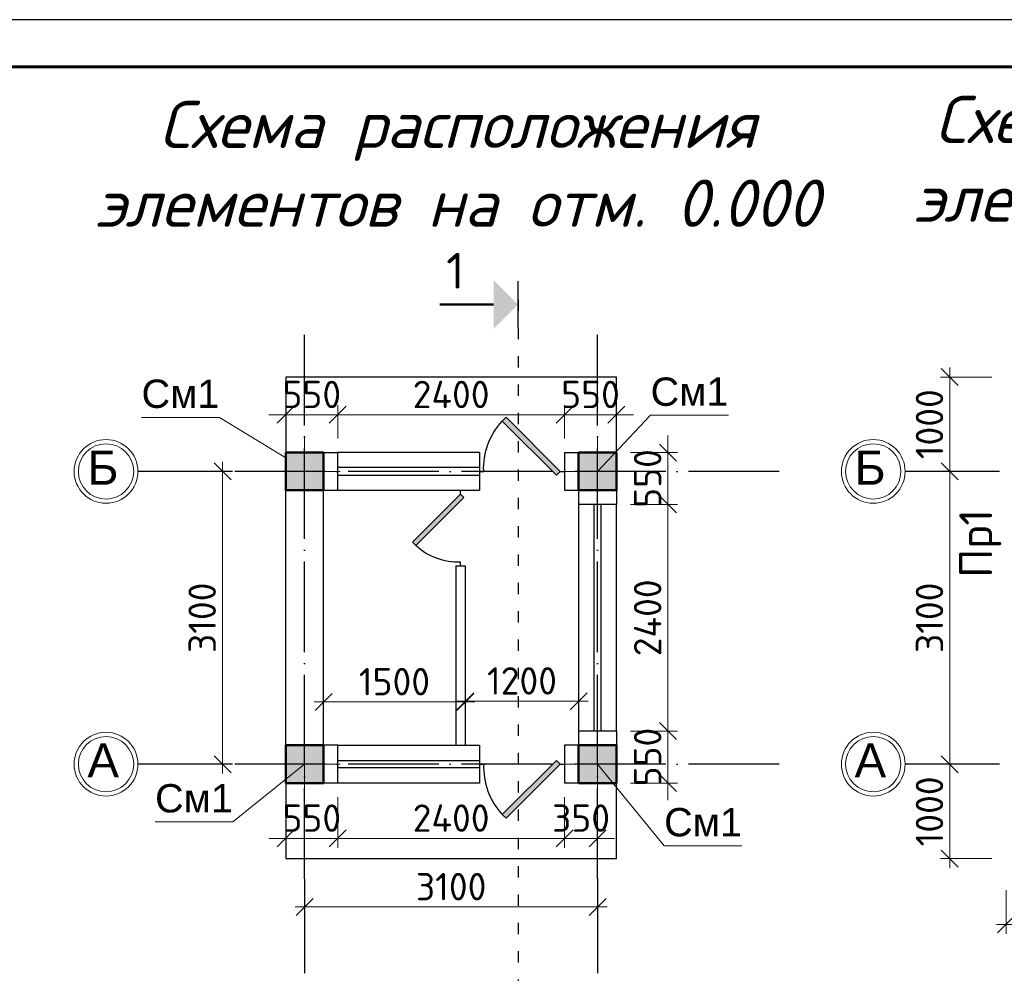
# Model space of a CAD drawing. Header units: millimetres. Extents: x 494616 to 29467618, y -815866 to -785734.
# Tile 13 of 21: x 664636 to 675058, y -795833 to -785734. Entities that reach past the tile are written whole.
import ezdxf
from ezdxf.enums import TextEntityAlignment as Align

# ---------------------------------------------------------------- set-up
doc = ezdxf.new("R2010")
doc.units = ezdxf.units.MM
for name, pattern in [('ACAD_ISO03W100', [30, 12, -18]), ('ACAD_ISO04W100', [30, 24, -3, 0, -3]), ('CENTER', [50.8, 31.75, -6.35, 6.35, -6.35])]:
    doc.linetypes.add(name, pattern=pattern)
for name, color, linetype, lineweight in [('HVA. Текст (Text) RU.0', 7, 'Continuous', 13), ('Ср.линия', 7, 'Continuous', 25), ('Фундамент', 133, 'Continuous', 50)]:
    doc.layers.add(name, color=color, linetype=linetype, lineweight=lineweight)
for name, color, linetype in [('kolonn', 7, 'Continuous'), ('OS', 16, 'Continuous'), ('RAZMER', 5, 'Continuous')]:
    doc.layers.add(name, color=color, linetype=linetype)
doc.styles.add('GOST 2.304', font='CS_Gost2304.shx', dxfattribs={"oblique": 15})
doc.styles.add('ISOCPEUR', font='isocpeui.ttf')
doc.styles.add('RomanS', font='romans.shx')
doc.styles.add('SPDS1', font='spds.shx', dxfattribs={"width": 0.8})
doc.styles.get("Standard").update_dxf_attribs({"font": 'arial.ttf'})
doc.styles.add('style9', font='isocpeur.ttf', dxfattribs={"height": 300})
doc.styles.add('ViTEXT', font='isocpeur.ttf')
doc.dimstyles.new('1-100$0', dxfattribs={"dimtxt": 290, "dimasz": 180, "dimexe": 100, "dimexo": 150, "dimgap": 70, "dimtad": 1, "dimdec": 1, "dimzin": 9, "dimtxsty": 'ViTEXT', "dimblk": 'OBLIQUE', "dimcen": -300, "dimdle": 100, "dimaunit": 1, "dimadec": 3, "dimazin": 2, "dimtm": 1e-09, "dimtfac": 1, "dimtdec": 1, "dimtix": 1, "dimtmove": 2, "dimatfit": 3, "dimfxl": 0, "dimlwd": 15, "dimlwe": 15, "dimarcsym": 0})

# ---------------------------------------------------------------- blocks, each defined once
blk = doc.blocks.new('jfgjhsdf')
blk.add_hatch(color=1).paths.add_polyline_path([(-593, 731), (-637, 687), (0, 50), (44, 94)])
at = {"color": 1}
for p, q in [((0, 1000), (0, 950)), ((0, 50), (0, 0))]:
    blk.add_line(p, q, dxfattribs=at)
blk.add_lwpolyline([(0, 50), (-637, 687), (-593, 731), (44, 94), (0, 50)], dxfattribs=at)
blk.add_arc((-33, 130), 821, 87.662, 132.9147, dxfattribs=at)
blk = doc.blocks.new('ghsdd')
at = {"ltscale": 50}
h = blk.add_hatch(color=256, dxfattribs=at)
h.paths.add_polyline_path([(0, 200), (-200, 200), (-200, 0), (0, 0)])
h.paths.add_polyline_path([(200, 0), (200, 200), (0, 200), (0, 0)])
h.paths.add_polyline_path([(0, 0), (-200, 0), (-200, -200), (0, -200)])
h.paths.add_polyline_path([(0, 0), (0, -200), (200, -200), (200, 0)])
at = {"lineweight": 0}
for p, q in [((0, -374), (0, 374)), ((-374, 0), (374, 0))]:
    blk.add_line(p, q, dxfattribs=at)
at = {"lineweight": 50, "ltscale": 50}
blk.add_lwpolyline([(200, 200), (200, -200), (-200, -200), (-200, 200), (200, 200)], dxfattribs=at)
blk = doc.blocks.new('_Oblique')
at = {"color": 0, "linetype": 'ByBlock', "lineweight": -2}
blk.add_line((-0.5, -0.5), (0.5, 0.5), dxfattribs=at)
blk = doc.blocks.new('*D927')
at = {"layer": 'Defpoints', "color": 0, "lineweight": 20, "ltscale": 0.2, "transparency": 16777216}
for p in [(667653, -795066), (670753, -795066), (670753, -795130)]:
    blk.add_point(p, dxfattribs=at)
at = {"layer": 'Фундамент', "color": 0, "lineweight": 15, "ltscale": 0.2, "transparency": 16777216}
for p, q in [((667553, -795130), (670853, -795130)), ((667653, -795216), (667653, -795230)), ((670753, -795216), (670753, -795230))]:
    blk.add_line(p, q, dxfattribs=at)
at = {"layer": 'Фундамент', "color": 0, "lineweight": 15, "ltscale": 0.2, "transparency": 16777216, "xscale": 180, "yscale": 180, "zscale": 180, "rotation": 180}
blk.add_blockref('_Oblique', (667653, -795130), dxfattribs=at)
at = {"layer": 'Фундамент', "color": 0, "lineweight": 15, "ltscale": 0.2, "transparency": 16777216, "xscale": 180, "yscale": 180, "zscale": 180}
blk.add_blockref('_Oblique', (670753, -795130), dxfattribs=at)
at = {"layer": 'Фундамент', "color": 0, "lineweight": 20, "ltscale": 0.2, "transparency": 16777216, "insert": (669203, -794915), "char_height": 290, "attachment_point": 5, "style": 'ViTEXT'}
blk.add_mtext('3100', dxfattribs=at)
blk = doc.blocks.new('*D928')
at = {"layer": 'Defpoints', "color": 0, "lineweight": 20, "ltscale": 0.2, "transparency": 16777216}
for p in [(666719, -790518), (666783, -790518), (666719, -793618)]:
    blk.add_point(p, dxfattribs=at)
at = {"layer": 'Фундамент', "color": 0, "lineweight": 15, "ltscale": 0.2, "transparency": 16777216}
for p, q in [((666783, -793718), (666783, -790418)), ((666869, -790518), (666883, -790518)), ((666869, -793618), (666883, -793618))]:
    blk.add_line(p, q, dxfattribs=at)
at = {"layer": 'Фундамент', "color": 0, "lineweight": 15, "ltscale": 0.2, "transparency": 16777216, "xscale": 180, "yscale": 180, "zscale": 180}
for p, rotation in [((666783, -790518), 90), ((666783, -793618), 270)]:
    blk.add_blockref('_Oblique', p, dxfattribs=dict(at, rotation=rotation))
at = {"layer": 'Фундамент', "color": 0, "lineweight": 20, "ltscale": 0.2, "transparency": 16777216, "insert": (666568, -792068), "char_height": 290, "attachment_point": 5, "rotation": 90, "style": 'ViTEXT'}
blk.add_mtext('3100', dxfattribs=at)
blk = doc.blocks.new('*D929')
at = {"layer": 'Defpoints', "color": 0, "lineweight": 20, "ltscale": 0.2, "transparency": 16777216}
for p in [(670953, -790868), (671498, -790868), (670953, -793268)]:
    blk.add_point(p, dxfattribs=at)
at = {"layer": 'Фундамент', "color": 0, "lineweight": 15, "ltscale": 0.2, "transparency": 16777216}
for p, q in [((671498, -793368), (671498, -790768)), ((671103, -790868), (671598, -790868)), ((671103, -793268), (671598, -793268))]:
    blk.add_line(p, q, dxfattribs=at)
at = {"layer": 'Фундамент', "color": 0, "lineweight": 15, "ltscale": 0.2, "transparency": 16777216, "xscale": 180, "yscale": 180, "zscale": 180}
for p, rotation in [((671498, -790868), 90), ((671498, -793268), 270)]:
    blk.add_blockref('_Oblique', p, dxfattribs=dict(at, rotation=rotation))
at = {"layer": 'Фундамент', "color": 0, "lineweight": 20, "ltscale": 0.2, "transparency": 16777216, "insert": (671283, -792068), "char_height": 290, "attachment_point": 5, "rotation": 90, "style": 'ViTEXT'}
blk.add_mtext('2400', dxfattribs=at)
blk = doc.blocks.new('*D930')
at = {"layer": 'Defpoints', "color": 0, "lineweight": 20, "ltscale": 0.2, "transparency": 16777216}
for p in [(670953, -790318), (671498, -790318), (670953, -790868)]:
    blk.add_point(p, dxfattribs=at)
at = {"layer": 'Фундамент', "color": 0, "lineweight": 15, "ltscale": 0.2, "transparency": 16777216}
for p, q in [((671498, -790318), (671498, -790138)), ((671103, -790318), (671598, -790318)), ((671498, -790868), (671498, -790318)), ((671103, -790868), (671598, -790868)), ((671498, -790868), (671498, -791048))]:
    blk.add_line(p, q, dxfattribs=at)
at = {"layer": 'Фундамент', "color": 0, "lineweight": 15, "ltscale": 0.2, "transparency": 16777216, "xscale": 180, "yscale": 180, "zscale": 180}
for p, rotation in [((671498, -790318), 270), ((671498, -790868), 90)]:
    blk.add_blockref('_Oblique', p, dxfattribs=dict(at, rotation=rotation))
at = {"layer": 'Фундамент', "color": 0, "lineweight": 20, "ltscale": 0.2, "transparency": 16777216, "insert": (671283, -790593), "char_height": 290, "attachment_point": 5, "rotation": 90, "style": 'ViTEXT'}
blk.add_mtext('550', dxfattribs=at)
blk = doc.blocks.new('*D931')
at = {"layer": 'Defpoints', "color": 0, "lineweight": 20, "ltscale": 0.2, "transparency": 16777216}
for p in [(670953, -793268), (670953, -793818), (671498, -793818)]:
    blk.add_point(p, dxfattribs=at)
at = {"layer": 'Фундамент', "color": 0, "lineweight": 15, "ltscale": 0.2, "transparency": 16777216}
for p, q in [((671498, -793268), (671498, -793088)), ((671103, -793268), (671598, -793268)), ((671498, -793268), (671498, -793818)), ((671103, -793818), (671598, -793818)), ((671498, -793818), (671498, -793998))]:
    blk.add_line(p, q, dxfattribs=at)
at = {"layer": 'Фундамент', "color": 0, "lineweight": 15, "ltscale": 0.2, "transparency": 16777216, "xscale": 180, "yscale": 180, "zscale": 180}
for p, rotation in [((671498, -793268), 270), ((671498, -793818), 90)]:
    blk.add_blockref('_Oblique', p, dxfattribs=dict(at, rotation=rotation))
at = {"layer": 'Фундамент', "color": 0, "lineweight": 20, "ltscale": 0.2, "transparency": 16777216, "insert": (671283, -793543), "char_height": 290, "attachment_point": 5, "rotation": 90, "style": 'ViTEXT'}
blk.add_mtext('550', dxfattribs=at)
blk = doc.blocks.new('*D932')
at = {"layer": 'Defpoints', "color": 0, "lineweight": 20, "ltscale": 0.2, "transparency": 16777216}
for p in [(668003, -793818), (670403, -793818), (668003, -794404)]:
    blk.add_point(p, dxfattribs=at)
at = {"layer": 'Фундамент', "color": 0, "lineweight": 15, "ltscale": 0.2, "transparency": 16777216}
for p, q in [((668003, -793968), (668003, -794504)), ((670403, -793968), (670403, -794504)), ((670503, -794404), (667903, -794404))]:
    blk.add_line(p, q, dxfattribs=at)
at = {"layer": 'Фундамент', "color": 0, "lineweight": 15, "ltscale": 0.2, "transparency": 16777216, "xscale": 180, "yscale": 180, "zscale": 180, "rotation": 180}
blk.add_blockref('_Oblique', (668003, -794404), dxfattribs=at)
at = {"layer": 'Фундамент', "color": 0, "lineweight": 15, "ltscale": 0.2, "transparency": 16777216, "xscale": 180, "yscale": 180, "zscale": 180}
blk.add_blockref('_Oblique', (670403, -794404), dxfattribs=at)
at = {"layer": 'Фундамент', "color": 0, "lineweight": 20, "ltscale": 0.2, "transparency": 16777216, "insert": (669203, -794189), "char_height": 290, "attachment_point": 5, "style": 'ViTEXT'}
blk.add_mtext('2400', dxfattribs=at)
blk = doc.blocks.new('*D933')
at = {"layer": 'Defpoints', "color": 0, "lineweight": 20, "ltscale": 0.2, "transparency": 16777216}
for p in [(669353, -792951), (669353, -793063), (670553, -793063)]:
    blk.add_point(p, dxfattribs=at)
at = {"layer": 'Фундамент', "color": 0, "lineweight": 15, "ltscale": 0.2, "transparency": 16777216}
for p, q in [((669353, -792913), (669353, -792851)), ((670553, -792913), (670553, -792851)), ((670653, -792951), (669253, -792951))]:
    blk.add_line(p, q, dxfattribs=at)
at = {"layer": 'Фундамент', "color": 0, "lineweight": 15, "ltscale": 0.2, "transparency": 16777216, "xscale": 180, "yscale": 180, "zscale": 180, "rotation": 180}
blk.add_blockref('_Oblique', (669353, -792951), dxfattribs=at)
at = {"layer": 'Фундамент', "color": 0, "lineweight": 15, "ltscale": 0.2, "transparency": 16777216, "xscale": 180, "yscale": 180, "zscale": 180}
blk.add_blockref('_Oblique', (670553, -792951), dxfattribs=at)
at = {"layer": 'Фундамент', "color": 0, "lineweight": 20, "ltscale": 0.2, "transparency": 16777216, "insert": (669953, -792736), "char_height": 290, "attachment_point": 5, "style": 'ViTEXT'}
blk.add_mtext('1200', dxfattribs=at)
blk = doc.blocks.new('*D934')
at = {"layer": 'Defpoints', "color": 0, "lineweight": 20, "ltscale": 0.2, "transparency": 16777216}
for p in [(667853, -792959), (667853, -793063), (669353, -793063)]:
    blk.add_point(p, dxfattribs=at)
at = {"layer": 'Фундамент', "color": 0, "lineweight": 15, "ltscale": 0.2, "transparency": 16777216}
for p, q in [((667853, -792913), (667853, -792859)), ((669353, -792913), (669353, -792859)), ((669453, -792959), (667753, -792959))]:
    blk.add_line(p, q, dxfattribs=at)
at = {"layer": 'Фундамент', "color": 0, "lineweight": 15, "ltscale": 0.2, "transparency": 16777216, "xscale": 180, "yscale": 180, "zscale": 180, "rotation": 180}
blk.add_blockref('_Oblique', (667853, -792959), dxfattribs=at)
at = {"layer": 'Фундамент', "color": 0, "lineweight": 15, "ltscale": 0.2, "transparency": 16777216, "xscale": 180, "yscale": 180, "zscale": 180}
blk.add_blockref('_Oblique', (669353, -792959), dxfattribs=at)
at = {"layer": 'Фундамент', "color": 0, "lineweight": 20, "ltscale": 0.2, "transparency": 16777216, "insert": (668603, -792744), "char_height": 290, "attachment_point": 5, "style": 'ViTEXT'}
blk.add_mtext('1500', dxfattribs=at)
blk = doc.blocks.new('*D935')
at = {"layer": 'Defpoints', "color": 0, "lineweight": 20, "ltscale": 0.2, "transparency": 16777216}
for p in [(670403, -793968), (670753, -793968), (670753, -794404)]:
    blk.add_point(p, dxfattribs=at)
at = {"layer": 'Фундамент', "color": 0, "lineweight": 15, "ltscale": 0.2, "transparency": 16777216}
for p, q in [((670403, -794118), (670403, -794504)), ((670753, -794118), (670753, -794504)), ((670403, -794404), (670223, -794404)), ((670403, -794404), (670753, -794404)), ((670753, -794404), (670933, -794404))]:
    blk.add_line(p, q, dxfattribs=at)
at = {"layer": 'Фундамент', "color": 0, "lineweight": 15, "ltscale": 0.2, "transparency": 16777216, "xscale": 180, "yscale": 180, "zscale": 180}
blk.add_blockref('_Oblique', (670403, -794404), dxfattribs=at)
at = {"layer": 'Фундамент', "color": 0, "lineweight": 15, "ltscale": 0.2, "transparency": 16777216, "xscale": 180, "yscale": 180, "zscale": 180, "rotation": 180}
blk.add_blockref('_Oblique', (670753, -794404), dxfattribs=at)
at = {"layer": 'Фундамент', "color": 0, "lineweight": 20, "ltscale": 0.2, "transparency": 16777216, "insert": (670578, -794189), "char_height": 290, "attachment_point": 5, "style": 'ViTEXT'}
blk.add_mtext('350', dxfattribs=at)
blk = doc.blocks.new('*D936')
at = {"layer": 'Defpoints', "color": 0, "lineweight": 20, "ltscale": 0.2, "transparency": 16777216}
for p in [(667453, -793968), (668003, -793968), (667453, -794404)]:
    blk.add_point(p, dxfattribs=at)
at = {"layer": 'Фундамент', "color": 0, "lineweight": 15, "ltscale": 0.2, "transparency": 16777216}
for p, q in [((667453, -794118), (667453, -794504)), ((668003, -794118), (668003, -794504)), ((667453, -794404), (667273, -794404)), ((668003, -794404), (667453, -794404)), ((668003, -794404), (668183, -794404))]:
    blk.add_line(p, q, dxfattribs=at)
at = {"layer": 'Фундамент', "color": 0, "lineweight": 15, "ltscale": 0.2, "transparency": 16777216, "xscale": 180, "yscale": 180, "zscale": 180}
blk.add_blockref('_Oblique', (667453, -794404), dxfattribs=at)
at = {"layer": 'Фундамент', "color": 0, "lineweight": 15, "ltscale": 0.2, "transparency": 16777216, "xscale": 180, "yscale": 180, "zscale": 180, "rotation": 180}
blk.add_blockref('_Oblique', (668003, -794404), dxfattribs=at)
at = {"layer": 'Фундамент', "color": 0, "lineweight": 20, "ltscale": 0.2, "transparency": 16777216, "insert": (667728, -794189), "char_height": 290, "attachment_point": 5, "style": 'ViTEXT'}
blk.add_mtext('550', dxfattribs=at)
blk = doc.blocks.new('*D937')
at = {"layer": 'Defpoints', "color": 0, "lineweight": 20, "ltscale": 0.2, "transparency": 16777216}
for p in [(670953, -789918), (670403, -790318), (670953, -790318)]:
    blk.add_point(p, dxfattribs=at)
at = {"layer": 'Фундамент', "color": 0, "lineweight": 15, "ltscale": 0.2, "transparency": 16777216}
for p, q in [((670403, -790168), (670403, -789818)), ((670953, -790168), (670953, -789818)), ((670403, -789918), (670223, -789918)), ((670403, -789918), (670953, -789918)), ((670953, -789918), (671133, -789918))]:
    blk.add_line(p, q, dxfattribs=at)
at = {"layer": 'Фундамент', "color": 0, "lineweight": 15, "ltscale": 0.2, "transparency": 16777216, "xscale": 180, "yscale": 180, "zscale": 180}
blk.add_blockref('_Oblique', (670403, -789918), dxfattribs=at)
at = {"layer": 'Фундамент', "color": 0, "lineweight": 15, "ltscale": 0.2, "transparency": 16777216, "xscale": 180, "yscale": 180, "zscale": 180, "rotation": 180}
blk.add_blockref('_Oblique', (670953, -789918), dxfattribs=at)
at = {"layer": 'Фундамент', "color": 0, "lineweight": 20, "ltscale": 0.2, "transparency": 16777216, "insert": (670678, -789703), "char_height": 290, "attachment_point": 5, "style": 'ViTEXT'}
blk.add_mtext('550', dxfattribs=at)
blk = doc.blocks.new('*D938')
at = {"layer": 'Defpoints', "color": 0, "lineweight": 20, "ltscale": 0.2, "transparency": 16777216}
for p in [(668003, -789918), (668003, -790318), (670403, -790318)]:
    blk.add_point(p, dxfattribs=at)
at = {"layer": 'Фундамент', "color": 0, "lineweight": 15, "ltscale": 0.2, "transparency": 16777216}
for p, q in [((668003, -790168), (668003, -789818)), ((670403, -790168), (670403, -789818)), ((670503, -789918), (667903, -789918))]:
    blk.add_line(p, q, dxfattribs=at)
at = {"layer": 'Фундамент', "color": 0, "lineweight": 15, "ltscale": 0.2, "transparency": 16777216, "xscale": 180, "yscale": 180, "zscale": 180, "rotation": 180}
blk.add_blockref('_Oblique', (668003, -789918), dxfattribs=at)
at = {"layer": 'Фундамент', "color": 0, "lineweight": 15, "ltscale": 0.2, "transparency": 16777216, "xscale": 180, "yscale": 180, "zscale": 180}
blk.add_blockref('_Oblique', (670403, -789918), dxfattribs=at)
at = {"layer": 'Фундамент', "color": 0, "lineweight": 20, "ltscale": 0.2, "transparency": 16777216, "insert": (669203, -789703), "char_height": 290, "attachment_point": 5, "style": 'ViTEXT'}
blk.add_mtext('2400', dxfattribs=at)
blk = doc.blocks.new('*D939')
at = {"layer": 'Defpoints', "color": 0, "lineweight": 20, "ltscale": 0.2, "transparency": 16777216}
for p in [(667453, -789918), (667453, -790318), (668003, -790318)]:
    blk.add_point(p, dxfattribs=at)
at = {"layer": 'Фундамент', "color": 0, "lineweight": 15, "ltscale": 0.2, "transparency": 16777216}
for p, q in [((667453, -790168), (667453, -789818)), ((668003, -790168), (668003, -789818)), ((667453, -789918), (667273, -789918)), ((668003, -789918), (667453, -789918)), ((668003, -789918), (668183, -789918))]:
    blk.add_line(p, q, dxfattribs=at)
at = {"layer": 'Фундамент', "color": 0, "lineweight": 15, "ltscale": 0.2, "transparency": 16777216, "xscale": 180, "yscale": 180, "zscale": 180}
blk.add_blockref('_Oblique', (667453, -789918), dxfattribs=at)
at = {"layer": 'Фундамент', "color": 0, "lineweight": 15, "ltscale": 0.2, "transparency": 16777216, "xscale": 180, "yscale": 180, "zscale": 180, "rotation": 180}
blk.add_blockref('_Oblique', (668003, -789918), dxfattribs=at)
at = {"layer": 'Фундамент', "color": 0, "lineweight": 20, "ltscale": 0.2, "transparency": 16777216, "insert": (667728, -789703), "char_height": 290, "attachment_point": 5, "style": 'ViTEXT'}
blk.add_mtext('550', dxfattribs=at)
blk = doc.blocks.new('vcBlockPos')
at = {"color": 0, "linetype": 'ByBlock', "lineweight": -2, "style": 'GOST 2.304'}
blk.add_attdef('ПОЗИЦИЯ', text='', height=500, dxfattribs=at).set_placement((0, 0), align=Align.BOTTOM_CENTER)
at = {"color": 0, "linetype": 'ByBlock', "lineweight": -2, "style": 'GOST 2.304', "flags": 1}
blk.add_attdef('КОЛИЧЕСТВО', text='', height=500, dxfattribs=at).set_placement((0, 0), align=Align.RIGHT)
at = {"color": 0, "linetype": 'ByBlock', "lineweight": -2, "style": 'GOST 2.304'}
blk.add_attdef('НТЕКСТ', text='', height=500, dxfattribs=at).set_placement((0, 0), align=Align.TOP_CENTER)
blk = doc.blocks.new('*D950')
at = {"layer": 'Defpoints', "color": 0, "lineweight": 20, "ltscale": 0.2, "transparency": 16777216}
for p in [(674481, -790518), (674840, -790518), (674840, -793618)]:
    blk.add_point(p, dxfattribs=at)
at = {"layer": 'Фундамент', "color": 0, "lineweight": 15, "ltscale": 0.2, "transparency": 16777216}
for p, q in [((674481, -793718), (674481, -790418)), ((674690, -790518), (674381, -790518)), ((674690, -793618), (674381, -793618))]:
    blk.add_line(p, q, dxfattribs=at)
at = {"layer": 'Фундамент', "color": 0, "lineweight": 15, "ltscale": 0.2, "transparency": 16777216, "xscale": 180, "yscale": 180, "zscale": 180}
for p, rotation in [((674481, -790518), 90), ((674481, -793618), 270)]:
    blk.add_blockref('_Oblique', p, dxfattribs=dict(at, rotation=rotation))
at = {"layer": 'Фундамент', "color": 0, "lineweight": 20, "ltscale": 0.2, "transparency": 16777216, "insert": (674266, -792068), "char_height": 290, "attachment_point": 5, "rotation": 90, "style": 'ViTEXT'}
blk.add_mtext('3100', dxfattribs=at)
blk = doc.blocks.new('*D952')
at = {"layer": 'Defpoints', "color": 0, "lineweight": 20, "ltscale": 0.2, "transparency": 16777216}
for p in [(675076, -794803), (676076, -795018), (675076, -795315)]:
    blk.add_point(p, dxfattribs=at)
at = {"layer": 'Фундамент', "color": 0, "lineweight": 15, "ltscale": 0.2, "transparency": 16777216}
for p, q in [((675076, -794953), (675076, -795415)), ((676076, -795168), (676076, -795415)), ((676176, -795315), (674976, -795315))]:
    blk.add_line(p, q, dxfattribs=at)
at = {"layer": 'Фундамент', "color": 0, "lineweight": 15, "ltscale": 0.2, "transparency": 16777216, "xscale": 180, "yscale": 180, "zscale": 180, "rotation": 180}
blk.add_blockref('_Oblique', (675076, -795315), dxfattribs=at)
at = {"layer": 'Фундамент', "color": 0, "lineweight": 15, "ltscale": 0.2, "transparency": 16777216, "xscale": 180, "yscale": 180, "zscale": 180}
blk.add_blockref('_Oblique', (676076, -795315), dxfattribs=at)
at = {"layer": 'Фундамент', "color": 0, "lineweight": 20, "ltscale": 0.2, "transparency": 16777216, "insert": (675576, -795100), "char_height": 290, "attachment_point": 5, "style": 'ViTEXT'}
blk.add_mtext('1000', dxfattribs=at)
blk = doc.blocks.new('*D953')
at = {"layer": 'Defpoints', "color": 0, "lineweight": 20, "ltscale": 0.2, "transparency": 16777216}
for p in [(675076, -793618), (674481, -794618), (675076, -794618)]:
    blk.add_point(p, dxfattribs=at)
at = {"layer": 'Фундамент', "color": 0, "lineweight": 15, "ltscale": 0.2, "transparency": 16777216}
for p, q in [((674481, -793518), (674481, -794718)), ((674926, -793618), (674381, -793618)), ((674926, -794618), (674381, -794618))]:
    blk.add_line(p, q, dxfattribs=at)
at = {"layer": 'Фундамент', "color": 0, "lineweight": 15, "ltscale": 0.2, "transparency": 16777216, "xscale": 180, "yscale": 180, "zscale": 180}
for p, rotation in [((674481, -793618), 90), ((674481, -794618), 270)]:
    blk.add_blockref('_Oblique', p, dxfattribs=dict(at, rotation=rotation))
at = {"layer": 'Фундамент', "color": 0, "lineweight": 20, "ltscale": 0.2, "transparency": 16777216, "insert": (674266, -794118), "char_height": 290, "attachment_point": 5, "rotation": 90, "style": 'ViTEXT'}
blk.add_mtext('1000', dxfattribs=at)
blk = doc.blocks.new('*D954')
at = {"layer": 'Defpoints', "color": 0, "lineweight": 20, "ltscale": 0.2, "transparency": 16777216}
for p in [(674481, -789518), (675076, -789518), (675076, -790518)]:
    blk.add_point(p, dxfattribs=at)
at = {"layer": 'Фундамент', "color": 0, "lineweight": 15, "ltscale": 0.2, "transparency": 16777216}
for p, q in [((674481, -790618), (674481, -789418)), ((674926, -789518), (674381, -789518)), ((674926, -790518), (674381, -790518))]:
    blk.add_line(p, q, dxfattribs=at)
at = {"layer": 'Фундамент', "color": 0, "lineweight": 15, "ltscale": 0.2, "transparency": 16777216, "xscale": 180, "yscale": 180, "zscale": 180}
for p, rotation in [((674481, -789518), 90), ((674481, -790518), 270)]:
    blk.add_blockref('_Oblique', p, dxfattribs=dict(at, rotation=rotation))
at = {"layer": 'Фундамент', "color": 0, "lineweight": 20, "ltscale": 0.2, "transparency": 16777216, "insert": (674266, -790018), "char_height": 290, "attachment_point": 5, "rotation": 90, "style": 'ViTEXT'}
blk.add_mtext('1000', dxfattribs=at)
blk = doc.blocks.new('*U988')
at = {"color": 0, "linetype": 'Continuous', "lineweight": -2}
blk.add_lwpolyline([(-530.99, 0), (0, 0), (0, 297), (-530.99, 297), (-530.99, 0)], dxfattribs=at)
at = {"color": 13, "linetype": 'Continuous', "lineweight": 60}
blk.add_lwpolyline([(-510.99, 5), (-5, 5), (-5, 292), (-510.99, 292), (-510.99, 5)], dxfattribs=at)
at = {"color": 0, "linetype": 'Continuous', "lineweight": -2, "style": 'GOST 2.304', "oblique": 15}
for tag, p in [('ДАТА_С7', (-521.79, 275.6)), ('ДАТА_С8', (-516.79, 275.6)), ('ДАТА_С9', (-511.79, 275.6)), ('ФАМИЛИЯ_С7', (-521.79, 240.6)), ('ФАМИЛИЯ_С8', (-516.79, 240.6)), ('ФАМИЛИЯ_С9', (-511.79, 240.6)), ('ДОЛЖНОСТЬ_С7', (-521.79, 220.6)), ('ДОЛЖНОСТЬ_С8', (-516.79, 220.6)), ('ДОЛЖНОСТЬ_С9', (-511.79, 220.6)), ('ДАТА_С4', (-521.79, 210.6)), ('ДАТА_С5', (-516.79, 210.6)), ('ДАТА_С6', (-511.79, 210.6)), ('ФАМИЛИЯ_С4', (-521.79, 175.6)), ('ФАМИЛИЯ_С5', (-516.79, 175.6)), ('ФАМИЛИЯ_С6', (-511.79, 175.6)), ('ДОЛЖНОСТЬ_С4', (-521.79, 155.6)), ('ДОЛЖНОСТЬ_С5', (-516.79, 155.6)), ('ДОЛЖНОСТЬ_С6', (-511.79, 155.6)), ('ДАТА_С1', (-521.79, 145.6)), ('ДАТА_С2', (-516.79, 145.6)), ('ДАТА_С3', (-511.79, 145.6)), ('ФАМИЛИЯ_С1', (-521.79, 110.6)), ('ФАМИЛИЯ_С2', (-516.79, 110.6)), ('ФАМИЛИЯ_С3', (-511.79, 110.6)), ('ДОЛЖНОСТЬ_С1', (-521.79, 90.6)), ('ДОЛЖНОСТЬ_С2', (-516.79, 90.6)), ('ДОЛЖНОСТЬ_С3', (-511.79, 90.6))]:
    blk.add_attdef(tag, p, '', height=2.5, rotation=90, dxfattribs=at)
for tag, p in [('ИЗМЕНЕНИЕ4', (-185, 55.95)), ('УЧАСТОК4', (-175, 55.95)), ('ЛИСТ4', (-165, 55.95)), ('ДОК4', (-155, 55.95)), ('ИЗМЕНЕНИЕ3', (-185, 50.95)), ('УЧАСТОК3', (-175, 50.95)), ('ЛИСТ3', (-165, 50.95)), ('ДОК3', (-155, 50.95)), ('ИЗМЕНЕНИЕ2', (-185, 45.95)), ('УЧАСТОК2', (-175, 45.95)), ('ЛИСТ2', (-165, 45.95)), ('ДОК2', (-155, 45.95)), ('НАИМЕНОВАНИЕ1', (-66.57, 45.54)), ('ИЗМЕНЕНИЕ1', (-185, 40.95)), ('УЧАСТОК1', (-175, 40.95)), ('ЛИСТ1', (-165, 40.95)), ('ДОК1', (-155, 40.95)), ('НАИМЕНОВАНИЕ2', (-66.57, 41.18)), ('НАИМЕНОВАНИЕ3', (-66.57, 36.94)), ('СООРУЖЕНИЕ1', (-89.86, 30.35)), ('СООРУЖЕНИЕ2', (-89.86, 25.99)), ('СООРУЖЕНИЕ3', (-89.86, 21.75)), ('НАИМЕНОВАНИЕ_ЛИСТА1', (-90.36, 15.32)), ('НАИМЕНОВАНИЕ_ЛИСТА2', (-90.36, 10.97)), ('НАИМЕНОВАНИЕ_ЛИСТА3', (-90.36, 6.72))]:
    blk.add_attdef(tag, text='', height=2.5, dxfattribs=at).set_placement(p, align=Align.CENTER)
at = {"color": 0, "linetype": 'Continuous', "lineweight": -2, "style": 'GOST 2.304', "oblique": 15, "flags": 8}
for tag, p in [('ДАТА10', (-130.07, 55.83)), ('ДАТА9', (-130.07, 50.83)), ('ДАТА8', (-130.07, 45.83)), ('ДАТА7', (-130.07, 40.83)), ('ДАТА6', (-130.07, 30.83)), ('ДАТА5', (-130.07, 25.83)), ('ДАТА4', (-130.07, 20.83)), ('ДАТА3', (-130.07, 15.83)), ('ДАТА2', (-130.07, 10.83)), ('ДАТА1', (-130.07, 5.83))]:
    blk.add_attdef(tag, text='', height=2.5, dxfattribs=at).set_placement(p, align=Align.CENTER)
at = {"color": 0, "linetype": 'Continuous', "lineweight": -2, "style": 'GOST 2.304', "oblique": 15}
blk.add_attdef('!ШИФР', text='', height=5, dxfattribs=at).set_placement((-60.29, 52.75), align=Align.RIGHT)
for tag, p, height in [('!РАЗДЕЛ', (-60.07, 52.75), 5), ('ДОЛЖНОСТЬ6', (-188.95, 30.95), 2.5), ('ФАМИЛИЯ6', (-168.95, 30.95), 2.5), ('ДОЛЖНОСТЬ5', (-188.95, 25.95), 2.5), ('ФАМИЛИЯ5', (-168.95, 25.95), 2.5), ('ДОЛЖНОСТЬ4', (-188.95, 20.95), 2.5), ('ФАМИЛИЯ4', (-168.95, 20.95), 2.5), ('ДОЛЖНОСТЬ3', (-188.95, 15.95), 2.5), ('ФАМИЛИЯ3', (-168.95, 15.95), 2.5), ('ДОЛЖНОСТЬ2', (-188.95, 10.95), 2.5), ('ФАМИЛИЯ2', (-168.95, 10.95), 2.5), ('ДОЛЖНОСТЬ1', (-188.95, 5.95), 2.5), ('ФАМИЛИЯ1', (-168.95, 5.95), 2.5)]:
    blk.add_attdef(tag, p, '', height=height, dxfattribs=at)
for tag, p in [('!СТАДИЯ', (-47.46, 25)), ('!НОМЕР', (-32.5, 25)), ('КОЛИЧЕСТВО_ЛИСТОВ', (-15, 25)), ('КОЛИЧЕСТВО_ЛИСТОВ', (-19.29, 13.01))]:
    blk.add_attdef(tag, text='', height=2.5, dxfattribs=at).set_placement(p, align=Align.MIDDLE_CENTER)
at = {"color": 0, "linetype": 'Continuous', "lineweight": -2, "style": 'GOST 2.304', "oblique": 15, "flags": 8}
blk.add_attdef('!ФОРМАТ', (-19.5, 1.25), '', height=2.5, dxfattribs=at)

msp = doc.modelspace()

# ---------------------------------------------------------------- hatches: boundary and pattern name
msp.add_hatch(color=256).paths.add_polyline_path([(669653.595, -789007.161), (669910.983, -788749.773), (669653.595, -788492.386)])

# ---------------------------------------------------------------- linework, layer by layer
at = {"lineweight": 30}
for p, q in [((667452.645, -790318.01), (668002.645, -790318.01)), ((667452.645, -793818.01), (667452.645, -790318.01)), ((668002.645, -790718.01), (668002.645, -790318.01)), ((670402.645, -790318.01), (670402.645, -790718.01)), ((670402.645, -790318.01), (670952.645, -790318.01)), ((670952.645, -790318.01), (670952.645, -790868.01)), ((667852.645, -790718.01), (668002.645, -790718.01)), ((667852.645, -793418.01), (667852.645, -790718.01)), ((670402.645, -790718.01), (670552.645, -790718.01)), ((670552.645, -790718.01), (670552.645, -790868.01)), ((670952.645, -790868.01), (670552.645, -790868.01)), ((670952.645, -793268.01), (670552.645, -793268.01)), ((670552.645, -793268.01), (670552.645, -793418.01)), ((670952.645, -793268.01), (670952.645, -793818.01)), ((668002.645, -793418.01), (667852.645, -793418.01)), ((668002.645, -793818.01), (668002.645, -793418.01)), ((670552.645, -793418.01), (670402.645, -793418.01)), ((670402.645, -793418.01), (670402.645, -793818.01)), ((668002.645, -793818.01), (667452.645, -793818.01)), ((670952.645, -793818.01), (670402.645, -793818.01))]:
    msp.add_line(p, q, dxfattribs=at)
at = {"color": 1}
for p, q in [((669502.645, -790318.01), (668002.645, -790318.01)), ((669502.645, -790318.01), (669502.645, -790718.01)), ((669502.645, -790478.01), (668002.645, -790478.01)), ((668002.645, -790558.01), (669502.645, -790558.01)), ((668002.645, -790718.01), (669502.645, -790718.01)), ((670552.645, -790868.01), (670552.645, -793268.01)), ((670712.645, -790868.01), (670712.645, -793268.01)), ((670792.645, -793268.01), (670792.645, -790868.01)), ((670952.645, -793268.01), (670952.645, -790868.01)), ((669252.645, -791518.01), (669252.645, -793418.01)), ((669252.645, -791518.01), (669352.645, -791518.01)), ((669352.645, -791518.01), (669352.645, -793418.01)), ((668002.645, -793418.01), (669502.645, -793418.01)), ((669502.645, -793418.01), (669502.645, -793818.01)), ((668002.645, -793578.01), (669502.645, -793578.01)), ((669502.645, -793658.01), (668002.645, -793658.01)), ((669502.645, -793818.01), (668002.645, -793818.01))]:
    msp.add_line(p, q, dxfattribs=at)
for points, const_width in [([(669910.983, -788999.773), (669910.983, -788499.773)], 15), ([(669653.595, -788749.773), (669082.981, -788749.773)], 25)]:
    msp.add_lwpolyline(points, dxfattribs=dict(const_width=const_width))
at = {"color": 1, "linetype": 'ACAD_ISO03W100', "ltscale": 10}
msp.add_lwpolyline([(669910.983, -788698.74), (669910.983, -796200.562)], dxfattribs=at)
for points in [[(670952.645, -790318.01), (670952.645, -789518.01), (667452.645, -789518.01), (667452.645, -790318.01)], [(667452.645, -793818.01), (667452.645, -794618.01), (670952.645, -794618.01), (670952.645, -793818.01)]]:
    msp.add_lwpolyline(points)
at = {"layer": 'OS', "color": 3, "linetype": 'ACAD_ISO04W100', "ltscale": 40}
for p, q in [((667652.645, -794832.64), (667652.645, -788968.158)), ((670752.645, -794832.64), (670752.645, -788968.158)), ((672673.731, -790518.01), (666887.837, -790518.01)), ((672673.731, -793618.01), (666887.837, -793618.01))]:
    msp.add_line(p, q, dxfattribs=at)
at = {"layer": 'OS', "color": 0}
for p, q in [((666887.837, -790518.01), (665887.837, -790518.01)), ((675008.263, -790518.01), (674008.263, -790518.01)), ((666887.837, -793618.01), (665887.837, -793618.01)), ((675008.263, -793618.01), (674008.263, -793618.01)), ((667652.645, -794832.64), (667652.645, -795832.64)), ((670752.645, -794832.64), (670752.645, -795832.64))]:
    msp.add_line(p, q, dxfattribs=at)
at = {"layer": 'OS', "color": 0, "lineweight": 0}
for centre, radius in [((665550.337, -790518.01), 337.5), ((665550.337, -790518.01), 292.5), ((673670.763, -790518.01), 337.5), ((673670.763, -790518.01), 292.5), ((665550.337, -793618.01), 337.5), ((673670.763, -793618.01), 337.5), ((665550.337, -793618.01), 292.5), ((673670.763, -793618.01), 292.5)]:
    msp.add_circle(centre, radius, dxfattribs=at)
at = {"layer": 'Фундамент', "color": 0, "lineweight": 20}
for points in [[(667452.645, -790374.732), (666749.923, -789945.256), (665926.048, -789945.256)], [(670752.645, -790518.01), (671314.024, -789923.232), (672137.899, -789923.232)], [(667652.645, -793618.01), (666893.163, -794229.012), (666069.289, -794229.012)], [(670752.645, -793618.01), (671457.261, -794482.295), (672281.135, -794482.295)]]:
    msp.add_lwpolyline(points, dxfattribs=at)

# ---------------------------------------------------------------- block references
for p, xscale, yscale, zscale, rotation in [((670402.645, -790518.01), -0.8999999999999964, 0.8999999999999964, 0.8999999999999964, 90), ((669302.645, -790718.01), -0.8000000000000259, 0.8000000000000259, 0.8000000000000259, 180), ((670402.645, -793618.01), 0.8999999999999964, 0.8999999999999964, 0.8999999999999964, 90)]:
    msp.add_blockref('jfgjhsdf', p, dxfattribs=dict(xscale=xscale, yscale=yscale, zscale=zscale, rotation=rotation))
at = {"layer": 'kolonn'}
for p in [(667652.645, -790518.01), (670752.645, -790518.01), (667652.645, -793618.01), (670752.645, -793618.01)]:
    msp.add_blockref('ghsdd', p, dxfattribs=at)
at = {"layer": 'RAZMER', "xscale": 100, "yscale": 100, "zscale": 100}
msp.add_blockref('*U988', (696522.073, -815434.206), dxfattribs=at)
at = {"layer": 'Ср.линия', "extrusion": (-1e-16, 0, -1)}
ref = msp.add_blockref('vcBlockPos', (-674585.618, -791280.854), dxfattribs=dict(at, xscale=-100, yscale=100, zscale=100, rotation=90))
ref.add_attrib('ПОЗИЦИЯ', 'Пр1', dxfattribs={"layer": '0', "color": 0, "linetype": 'ByBlock', "lineweight": -2, "extrusion": (-1e-16, 0, -1), "height": 350, "rotation": 90, "style": 'style9', "text_generation_flag": 4}).set_placement((-674930.618, -791280.854), align=Align.CENTER)
at = {"layer": 'Фундамент', "color": 0, "lineweight": 20}
ref = msp.add_blockref('vcBlockPos', (666337.986, -789945.256), dxfattribs=dict(at, xscale=-100, yscale=100, zscale=100))
ref.add_attrib('ПОЗИЦИЯ', 'См1', dxfattribs={"layer": '0', "color": 0, "linetype": 'ByBlock', "lineweight": -2, "height": 300}).set_placement((666337.986, -789845.256), align=Align.CENTER)
ref = msp.add_blockref('vcBlockPos', (671725.961, -789923.232), dxfattribs=dict(at, xscale=100, yscale=100, zscale=100))
ref.add_attrib('ПОЗИЦИЯ', 'См1', dxfattribs={"layer": '0', "color": 0, "linetype": 'ByBlock', "lineweight": -2, "height": 300}).set_placement((671725.961, -789823.232), align=Align.CENTER)
ref = msp.add_blockref('vcBlockPos', (666481.226, -794229.012), dxfattribs=dict(at, xscale=-100, yscale=100, zscale=100))
ref.add_attrib('ПОЗИЦИЯ', 'См1', dxfattribs={"layer": '0', "color": 0, "linetype": 'ByBlock', "lineweight": -2, "height": 300}).set_placement((666481.226, -794129.012), align=Align.CENTER)
ref = msp.add_blockref('vcBlockPos', (671869.198, -794482.295), dxfattribs=dict(at, xscale=100, yscale=100, zscale=100))
ref.add_attrib('ПОЗИЦИЯ', 'См1', dxfattribs={"layer": '0', "color": 0, "linetype": 'ByBlock', "lineweight": -2, "height": 300}).set_placement((671869.198, -794382.295), align=Align.CENTER)

# ---------------------------------------------------------------- texts
at = {"color": 1, "style": 'RomanS'}
msp.add_text('1', height=379.688, dxfattribs=at).set_placement((669149.632, -788582.528))
at = {"ltscale": 50}
for s, p in [('Б', (665352.23, -790658.181)), ('Б', (673472.656, -790658.181)), ('А', (665352.23, -793758.181)), ('А', (673472.656, -793758.181))]:
    msp.add_text(s, height=360, dxfattribs=at).set_placement(p)
at = {"color": 0, "lineweight": 13, "char_height": 500, "width": 8238.22705, "attachment_point": 5, "style": 'ISOCPEUR'}
for s, insert in [('{\\C256;Схема расположения элементов на отм. 0.000}', (669270.077, -787260.386)), ('{\\C256;Схема расположения элементов кровли на отм. 3.000}', (677482.917, -787624.065))]:
    msp.add_mtext(s, dxfattribs=dict(at, insert=insert))
at = {"layer": 'HVA. Текст (Text) RU.0', "color": 7, "linetype": 'CENTER', "attachment_point": 4, "style": 'SPDS1'}
for s, insert, char_height, width in [('\\pi18268.08077;{\\fISOCPEUR|b0|i0|c204|p34;ООО "MAX ACTIVE" }', (494420.888, -790268.257), 1585.74441, 51251.86964), ("\\pi959.55897;{\\fISOCPEUR|b0|i1|c204|p34;\\W1;\\C256;Toshkent viloyati, Qibray tumani, Ma'rifat MFY, \\P\\pi775.54382;Qoramurt ko'chasida 50 o'rinli “Xospis” binosini \\P\\pi10012.09685;qurish \\P\\pi3772.81655;(qo'shimcha ishlar va o'zgarishlar)} ", (508598.823, -798768.686), 700, 22624.26946)]:
    msp.add_mtext(s, dxfattribs=dict(at, insert=insert, char_height=char_height, width=width))

# ---------------------------------------------------------------- dimensions: what is measured, and where the dimension line sits
at = {"layer": 'Фундамент', "color": 0, "lineweight": 20, "ltscale": 0.2}
for base, p1, p2, picture, middle in [((674481.445, -789518.01), (675075.936, -790518.01), (675075.936, -789518.01), '*D954', (674266.445, -790018.01)), ((671498.246, -790318.01), (670952.645, -790868.01), (670952.645, -790318.01), '*D930', (671283.246, -790593.01)), ((666782.745, -790518.01), (666719.249, -793618.01), (666719.249, -790518.01), '*D928', (666567.745, -792068.01)), ((674481.445, -790518.01), (674839.676, -793618.01), (674839.676, -790518.01), '*D950', (674266.445, -792068.01)), ((671498.246, -790868.01), (670952.645, -793268.01), (670952.645, -790868.01), '*D929', (671283.246, -792068.01)), ((671498.246, -793818.01), (670952.645, -793268.01), (670952.645, -793818.01), '*D931', (671283.246, -793543.01)), ((674481.445, -794618.01), (675075.936, -793618.01), (675075.936, -794618.01), '*D953', (674266.445, -794118.01))]:
    dim = msp.add_linear_dim(base=base, p1=p1, p2=p2, angle=90, dimstyle='1-100$0', override={"dimfxl": 1.25}, dxfattribs=at)
    dim.commit()
    dim.dimension.update_dxf_attribs({"geometry": picture, "text_midpoint": middle})
for base, p1, p2, picture, middle in [((667452.645, -789918.01), (668002.645, -790318.01), (667452.645, -790318.01), '*D939', (667727.645, -789703.01)), ((668002.645, -789918.01), (670402.645, -790318.01), (668002.645, -790318.01), '*D938', (669202.645, -789703.01)), ((670952.645, -789918.01), (670402.645, -790318.01), (670952.645, -790318.01), '*D937', (670677.645, -789703.01)), ((667852.645, -792958.528), (669352.645, -793062.868), (667852.645, -793062.868), '*D934', (668602.645, -792743.528)), ((669352.645, -792950.978), (670552.645, -793062.868), (669352.645, -793062.868), '*D933', (669952.645, -792735.978)), ((668002.645, -794403.523), (670402.645, -793818.01), (668002.645, -793818.01), '*D932', (669202.645, -794188.523)), ((667452.645, -794403.523), (668002.645, -793968.01), (667452.645, -793968.01), '*D936', (667727.645, -794188.523)), ((670752.645, -794403.523), (670402.645, -793968.01), (670752.645, -793968.01), '*D935', (670577.645, -794188.523)), ((670752.645, -795129.592), (667652.645, -795066.165), (670752.645, -795066.165), '*D927', (669202.645, -794914.592)), ((675075.936, -795314.505), (676075.936, -795017.553), (675075.936, -794802.924), '*D952', (675575.936, -795099.505))]:
    dim = msp.add_linear_dim(base=base, p1=p1, p2=p2, dimstyle='1-100$0', override={"dimfxl": 1.25}, dxfattribs=at)
    dim.commit()
    dim.dimension.update_dxf_attribs({"geometry": picture, "text_midpoint": middle})

doc.saveas('drawing.dxf')
